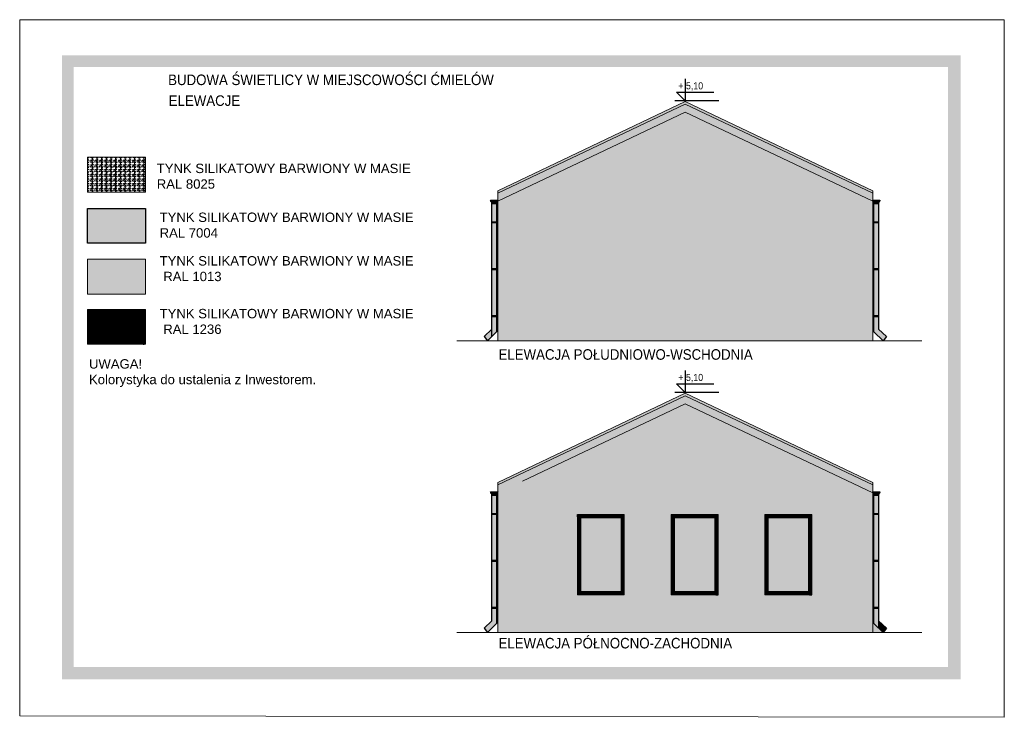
# Model space of a CAD drawing. Header units: metres. Extents: x 6502846 to 6512378, y 5892705 to 5896166.
# Tile 72 of 73: x 6510278 to 6512378, y 5892709 to 5894198. Entities that reach past the tile are written whole.
import ezdxf

# ---------------------------------------------------------------- set-up
doc = ezdxf.new("R2010")
doc.units = ezdxf.units.M
doc.header["$MEASUREMENT"] = 0
doc.layers.get('0').update_dxf_attribs({"color": 2})
doc.layers.add('_tabelki_ramki_cienkie', color=251, linetype='Continuous', lineweight=5)
doc.layers.add('A_wypełnienie', color=253, linetype='Continuous', lineweight=0)
for name, color, linetype in [('A_widok', 134, 'Continuous'), ('I_wypełnienie', 254, 'Continuous'), ('INFO_rzędne', 21, 'Continuous'), ('INFO_wymiary', 16, 'Continuous'), ('TEXT', 7, 'Continuous')]:
    doc.layers.add(name, color=color, linetype=linetype)
doc.styles.add('ARCHENIKA_100_wymiary', font='arial.ttf', dxfattribs={"width": 0.9, "height": 15})
doc.styles.add('Arial', font='arial.ttf', dxfattribs={"width": 0.9})
doc.styles.add('DEMIURG', font='arial.ttf')
doc.styles.add('DEMIURG_100_wymiary', font='arial.ttf', dxfattribs={"width": 0.9, "height": 15})
doc.dimstyles.new('plus_wierzch', dxfattribs={"dimscale": 2, "dimtxt": 10, "dimasz": 0.5, "dimexe": 15, "dimexo": 0, "dimgap": 0, "dimtad": 0, "dimjust": 2, "dimtih": 1, "dimtoh": 1, "dimlfac": 0.01, "dimzin": 4, "dimtxsty": 'Arial', "dimblk": 'plus_kota_wierzch', "dimcen": 0, "dimse1": 1, "dimsd1": 1, "dimclrd": 256, "dimclre": 256, "dimclrt": 256, "dimazin": 0, "dimtfac": 1, "dimtofl": 0, "dimtmove": 2, "dimatfit": 2, "dimldrblk": 'NONE', "dimfxl": 1, "dimlwd": -1, "dimlwe": -1, "dimarcsym": 0})
pattern_1 = [(225, (-2864.5641, -1738.28103), (0.0883883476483, -0.0883883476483), [])]
pattern_2 = [(274.9697, (1737.37196, 4.87664), (-9.99991307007, 120.000010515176), [9.23472, -221.63321]), (180, (1738.172, -4.323), (-10, -10), [0.8, -9.2]), (0, (1728.172, -5.123), (10, 10), [2.8, -7.2]), (90, (1730.972, -5.123), (-10, 10), [1, -9]), (270, (1737.372, -4.123), (10, -10), [1, -9]), (0, (1737.372, -5.123), (10, 10), [0.8, -9.2]), (0, (1728.172, -4.323), (10, 10), [2, -8]), (85.0303, (1730.17196, -4.32336), (9.99991307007, 120.000010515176), [9.23472, -221.63321]), (52.6961, (1730.17196, -3.82336), (-129.99985889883, -170.000107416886), [2.64008, -261.3675]), (18.4349, (1731.772, -1.7234), (20.0000043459, 9.9999840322), [2.52982, -29.09295]), (341.5651, (1734.172, -0.9234), (-20.0000043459, 9.9999840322), [2.52982, -29.09295]), (307.3039, (1736.57196, -1.72336), (129.99985889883, -170.000107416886), [2.64008, -261.3675]), (20.2249, (1732.27196, -2.42336), (-109.999972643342, -40.000083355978), [2.02485, -200.45972]), (339.7751, (1734.17196, -1.72336), (109.999972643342, -40.000083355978), [2.02485, -200.45972]), (307.4054, (1736.07196, -2.42336), (100.00009952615, -129.9999246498), [2.14009, -211.86925]), (52.5946, (1730.97196, -4.12336), (-100.00009952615, -129.9999246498), [2.14009, -211.86925])]

# ---------------------------------------------------------------- blocks, each defined once
blk = doc.blocks.new('plus_kota_wierzch')
at = {"color": 0, "ltscale": 100}
blk.add_lwpolyline([(62.5, 0), (0, 0), (25, 25), (25, -81)], dxfattribs=at)
blk = doc.blocks.new('*D942')
at = {"layer": 'Defpoints', "color": 0, "linetype": 'ByBlock'}
for p in [(6511697.5, 5894024.2), (6511768.9, 5894024.2), (6511613.5, 5893674.2)]:
    blk.add_point(p, dxfattribs=at)
at = {"layer": 'INFO_rzędne'}
for p, q in [((6511768.9, 5894024.2), (6511675, 5894024.2)), ((6511697.5, 5894024.2), (6511697.5, 5894022.7))]:
    blk.add_line(p, q, dxfattribs=at)
at = {"layer": 'INFO_rzędne', "linetype": 'ByBlock', "xscale": 0.75, "yscale": 0.75, "zscale": 0.75, "rotation": 90}
blk.add_blockref('plus_kota_wierzch', (6511697.5, 5894024.2), dxfattribs=at)
at = {"layer": 'INFO_rzędne', "linetype": 'ByBlock', "insert": (6511709.2, 5894055.2), "char_height": 15, "attachment_point": 5, "style": 'DEMIURG_100_wymiary'}
blk.add_mtext('+ 5,10', dxfattribs=at)
blk = doc.blocks.new('_None')
blk = doc.blocks.new('*D945')
at = {"layer": 'Defpoints', "color": 0, "linetype": 'ByBlock'}
for p in [(6511697.5, 5893402.1), (6511768.9, 5893402.1), (6511613.5, 5893052)]:
    blk.add_point(p, dxfattribs=at)
at = {"layer": 'INFO_rzędne'}
for p, q in [((6511768.9, 5893402.1), (6511675, 5893402.1)), ((6511697.5, 5893402.1), (6511697.5, 5893400.6))]:
    blk.add_line(p, q, dxfattribs=at)
at = {"layer": 'INFO_rzędne', "linetype": 'ByBlock', "xscale": 0.75, "yscale": 0.75, "zscale": 0.75, "rotation": 90}
blk.add_blockref('plus_kota_wierzch', (6511697.5, 5893402.1), dxfattribs=at)
at = {"layer": 'INFO_rzędne', "linetype": 'ByBlock', "insert": (6511709.2, 5893433.1), "char_height": 15, "attachment_point": 5, "style": 'DEMIURG_100_wymiary'}
blk.add_mtext('+ 5,10', dxfattribs=at)

msp = doc.modelspace()

# ---------------------------------------------------------------- hatches: boundary and pattern name
at = {"layer": 'A_wypełnienie', "linetype": 'ByBlock', "lineweight": 9, "true_color": 0x846548, "transparency": 33554687}
h = msp.add_hatch(dxfattribs=at)
h.set_pattern_fill('SPANTILE', color=37, scale=10)
h.set_pattern_definition(pattern_2)
h.paths.add_polyline_path([(6511697.505, 5894000.558), (6512097.505, 5893810.558), (6512097.505, 5893832.7), (6511697.505, 5894022.7), (6511297.505, 5893832.7), (6511297.505, 5893810.558)])
h = msp.add_hatch(dxfattribs=at)
h.set_pattern_fill('SPANTILE', color=37, scale=10)
h.set_pattern_definition([(274.9697, (-140.40368, -22.7522), (-9.99991307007, 120.000010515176), [9.23472, -221.63321]), (180, (-139.604, -31.952), (-10, -10), [0.8, -9.2]), (0, (-149.604, -32.752), (10, 10), [2.8, -7.2]), (90, (-146.804, -32.752), (-10, 10), [1, -9]), (270, (-140.404, -31.752), (10, -10), [1, -9]), (0, (-140.404, -32.752), (10, 10), [0.8, -9.2]), (0, (-149.604, -31.952), (10, 10), [2, -8]), (85.0303, (-147.60368, -31.9522), (9.99991307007, 120.000010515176), [9.23472, -221.63321]), (52.6961, (-147.60368, -31.4522), (-129.99985889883, -170.000107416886), [2.64008, -261.3675]), (18.4349, (-146.0037, -29.3522), (20.0000043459, 9.9999840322), [2.52982, -29.09295]), (341.5651, (-143.6037, -28.5522), (-20.0000043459, 9.9999840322), [2.52982, -29.09295]), (307.3039, (-141.20368, -29.3522), (129.99985889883, -170.000107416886), [2.64008, -261.3675]), (20.2249, (-145.5037, -30.0522), (-109.999972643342, -40.000083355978), [2.02485, -200.45972]), (339.7751, (-143.6037, -29.3522), (109.999972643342, -40.000083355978), [2.02485, -200.45972]), (307.4054, (-141.70368, -30.0522), (100.00009952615, -129.9999246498), [2.14009, -211.86925]), (52.5946, (-146.80368, -31.7522), (-100.00009952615, -129.9999246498), [2.14009, -211.86925])])
h.paths.add_polyline_path([(6510422.903, 5893829.94), (6510546.615, 5893829.94), (6510546.615, 5893904.12), (6510422.903, 5893904.12)])
at = {"layer": 'A_wypełnienie', "true_color": 0xd6d6d6}
h = msp.add_hatch(color=254, dxfattribs=at)
h.dxf.hatch_style = 1
edge = h.paths.add_edge_path()
edge.add_arc((6511290.005, 5893812.7), 7.5, 311.810315, 360, ccw=False)
edge.add_line((6511295.005, 5893807.109), (6511295.005, 5893805.2))
edge.add_line((6511295.005, 5893805.2), (6511285.005, 5893805.2))
edge.add_line((6511285.005, 5893805.2), (6511285.005, 5893807.109))
edge.add_arc((6511290.005, 5893812.7), 7.5, 180, 228.189685, ccw=False)
edge.add_line((6511282.505, 5893812.7), (6511297.505, 5893812.7))
h = msp.add_hatch(color=254, dxfattribs=at)
h.dxf.hatch_style = 1
h.paths.add_polyline_path([(6511285.005, 5893521.881), (6511285.005, 5893537.628), (6511285.005, 5893805.2), (6511295.005, 5893805.2), (6511295.005, 5893531.46)])
h = msp.add_hatch(color=254, dxfattribs=at)
h.dxf.hatch_style = 1
edge = h.paths.add_edge_path()
edge.add_arc((6512105.005, 5893812.7), 7.5, 311.810315, 360, ccw=False)
edge.add_line((6512110.005, 5893807.109), (6512110.005, 5893805.2))
edge.add_line((6512110.005, 5893805.2), (6512100.005, 5893805.2))
edge.add_line((6512100.005, 5893805.2), (6512100.005, 5893807.109))
edge.add_arc((6512105.005, 5893812.7), 7.5, 180, 228.189685, ccw=False)
edge.add_line((6512097.505, 5893812.7), (6512112.505, 5893812.7))
h = msp.add_hatch(color=254, dxfattribs=at)
h.dxf.hatch_style = 1
h.paths.add_polyline_path([(6512100.005, 5893531.46), (6512100.005, 5893805.2), (6512110.005, 5893805.2), (6512110.005, 5893537.628), (6512110.005, 5893521.881)])
h = msp.add_hatch(color=254, dxfattribs=at)
h.dxf.hatch_style = 1
h.paths.add_polyline_path([(6510546.494, 5893720.927), (6510546.494, 5893795.107), (6510422.782, 5893795.107), (6510422.782, 5893720.927)])
at = {"layer": 'A_wypełnienie', "linetype": 'ByBlock', "lineweight": 30, "transparency": 33554687}
h = msp.add_hatch(dxfattribs=at)
h.set_pattern_fill('ANSI31', color=33, angle=180)
h.set_pattern_definition([(225, (-4838.92015, -1853.74324), (0.0883883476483, -0.0883883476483), [])])
h.paths.add_polyline_path([(6510546.494, 5893505.186), (6510546.494, 5893579.365), (6510422.782, 5893579.365), (6510422.782, 5893505.186)])
at = {"layer": 'A_wypełnienie', "true_color": 0xd6d6d6}
h = msp.add_hatch(color=254, dxfattribs=at)
h.dxf.hatch_style = 1
h.paths.add_polyline_path([(6511295.005, 5893531.46), (6511295.005, 5893564.7), (6511285.005, 5893564.7), (6511285.005, 5893537.628), (6511268.347, 5893521.672), (6511275.419, 5893512.7)])
h = msp.add_hatch(color=254, dxfattribs=at)
h.dxf.hatch_style = 1
h.paths.add_polyline_path([(6512100.005, 5893564.7), (6512100.005, 5893531.46), (6512119.591, 5893512.7), (6512126.663, 5893521.672), (6512110.005, 5893537.628), (6512110.005, 5893564.7)])
at = {"layer": 'A_wypełnienie', "linetype": 'ByBlock', "lineweight": 9, "true_color": 0x846548, "transparency": 33554687}
h = msp.add_hatch(dxfattribs=at)
h.set_pattern_fill('SPANTILE', color=37, scale=10)
h.set_pattern_definition(pattern_2)
h.paths.add_polyline_path([(6511697.505, 5893378.432), (6512097.505, 5893188.432), (6512097.505, 5893210.574), (6511697.505, 5893400.574), (6511297.505, 5893210.574), (6511297.505, 5893188.339)])
at = {"layer": 'A_wypełnienie', "true_color": 0xd6d6d6}
h = msp.add_hatch(color=254, dxfattribs=at)
h.dxf.hatch_style = 1
edge = h.paths.add_edge_path()
edge.add_arc((6511290.005, 5893190.574), 7.5, 311.810315, 360, ccw=False)
edge.add_line((6511295.005, 5893184.984), (6511295.005, 5893183.074))
edge.add_line((6511295.005, 5893183.074), (6511285.005, 5893183.074))
edge.add_line((6511285.005, 5893183.074), (6511285.005, 5893184.984))
edge.add_arc((6511290.005, 5893190.574), 7.5, 180, 228.189685, ccw=False)
edge.add_line((6511282.505, 5893190.574), (6511297.505, 5893190.574))
h = msp.add_hatch(color=254, dxfattribs=at)
h.dxf.hatch_style = 1
edge = h.paths.add_edge_path()
edge.add_arc((6512105.005, 5893190.574), 7.5, 311.810315, 360, ccw=False)
edge.add_line((6512110.005, 5893184.984), (6512110.005, 5893183.074))
edge.add_line((6512110.005, 5893183.074), (6512100.005, 5893183.074))
edge.add_line((6512100.005, 5893183.074), (6512100.005, 5893184.984))
edge.add_arc((6512105.005, 5893190.574), 7.5, 180, 228.189685, ccw=False)
edge.add_line((6512097.505, 5893190.574), (6512112.505, 5893190.574))
h = msp.add_hatch(color=254, dxfattribs=at)
h.dxf.hatch_style = 1
h.paths.add_polyline_path([(6511285.005, 5892899.756), (6511285.005, 5892915.502), (6511285.005, 5893183.074), (6511295.005, 5893183.074), (6511295.005, 5892909.334)])
h = msp.add_hatch(color=254, dxfattribs=at)
h.dxf.hatch_style = 1
h.paths.add_polyline_path([(6512100.005, 5892909.334), (6512100.005, 5893183.074), (6512110.005, 5893183.074), (6512110.005, 5892915.502), (6512110.005, 5892899.756)])
at = {"layer": 'A_wypełnienie', "linetype": 'ByBlock', "lineweight": 30, "transparency": 33554687}
h = msp.add_hatch(dxfattribs=at)
h.set_pattern_fill('ANSI31', color=33, angle=180)
h.set_pattern_definition(pattern_1)
h.paths.add_polyline_path([(6511560.505, 5893135.07), (6511560.505, 5892977.574), (6511474.505, 5892977.574), (6511474.505, 5893135.07)])
h.paths.add_polyline_path([(6511467.505, 5892970.574), (6511467.505, 5893142.07), (6511567.505, 5893142.07), (6511567.505, 5892970.574)])
h.paths.add_polyline_path([(6511560.505, 5893135.07), (6511560.505, 5892977.574), (6511474.505, 5892977.574), (6511474.505, 5893135.07)])
h.paths.add_polyline_path([(6511469.505, 5893140.07), (6511469.505, 5892972.574), (6511565.505, 5892972.574), (6511565.505, 5893140.07)])
h.paths.add_polyline_path([(6511560.505, 5893135.07), (6511560.505, 5892977.574), (6511474.505, 5892977.574), (6511474.505, 5893135.07)])
h.paths.add_polyline_path([(6511565.505, 5892972.574), (6511469.505, 5892972.574), (6511469.505, 5893140.07), (6511565.505, 5893140.07)])
h.paths.add_polyline_path([(6511474.505, 5893135.07), (6511474.505, 5892977.574), (6511560.505, 5892977.574), (6511560.505, 5893135.07)], flags=0)
at = {"layer": 'A_wypełnienie', "ltscale": 0.05, "true_color": 0x7fffff}
h = msp.add_hatch(color=131, dxfattribs=at)
h.set_gradient(color1=(127, 255, 255), color2=(214, 214, 214), tint=1, name='HEMISPHERICAL')
h.paths.add_polyline_path([(6511474.505, 5893135.07), (6511474.505, 5892977.574), (6511560.505, 5892977.574), (6511560.505, 5893135.07)])
at = {"layer": 'A_wypełnienie', "linetype": 'ByBlock', "lineweight": 30, "transparency": 33554687}
h = msp.add_hatch(dxfattribs=at)
h.set_pattern_fill('ANSI31', color=33, angle=180)
h.set_pattern_definition(pattern_1)
h.paths.add_polyline_path([(6511760.505, 5893135.07), (6511760.505, 5892977.574), (6511674.505, 5892977.574), (6511674.505, 5893135.07)])
h.paths.add_polyline_path([(6511667.505, 5892970.574), (6511667.505, 5893142.07), (6511767.505, 5893142.07), (6511767.505, 5892970.574)])
h.paths.add_polyline_path([(6511760.505, 5893135.07), (6511760.505, 5892977.574), (6511674.505, 5892977.574), (6511674.505, 5893135.07)])
h.paths.add_polyline_path([(6511669.505, 5893140.07), (6511669.505, 5892972.574), (6511765.505, 5892972.574), (6511765.505, 5893140.07)])
h.paths.add_polyline_path([(6511760.505, 5893135.07), (6511760.505, 5892977.574), (6511674.505, 5892977.574), (6511674.505, 5893135.07)])
h.paths.add_polyline_path([(6511765.505, 5892972.574), (6511669.505, 5892972.574), (6511669.505, 5893140.07), (6511765.505, 5893140.07)])
h.paths.add_polyline_path([(6511674.505, 5893135.07), (6511674.505, 5892977.574), (6511760.505, 5892977.574), (6511760.505, 5893135.07)], flags=0)
at = {"layer": 'A_wypełnienie', "ltscale": 0.05, "true_color": 0x7fffff}
h = msp.add_hatch(color=131, dxfattribs=at)
h.set_gradient(color1=(127, 255, 255), color2=(214, 214, 214), tint=1, name='HEMISPHERICAL')
h.paths.add_polyline_path([(6511674.505, 5893135.07), (6511674.505, 5892977.574), (6511760.505, 5892977.574), (6511760.505, 5893135.07)])
at = {"layer": 'A_wypełnienie', "linetype": 'ByBlock', "lineweight": 30, "transparency": 33554687}
h = msp.add_hatch(dxfattribs=at)
h.set_pattern_fill('ANSI31', color=33, angle=180)
h.set_pattern_definition(pattern_1)
h.paths.add_polyline_path([(6511960.505, 5893135.07), (6511960.505, 5892977.574), (6511874.505, 5892977.574), (6511874.505, 5893135.07)])
h.paths.add_polyline_path([(6511867.505, 5892970.574), (6511867.505, 5893142.07), (6511967.505, 5893142.07), (6511967.505, 5892970.574)])
h.paths.add_polyline_path([(6511960.505, 5893135.07), (6511960.505, 5892977.574), (6511874.505, 5892977.574), (6511874.505, 5893135.07)])
h.paths.add_polyline_path([(6511869.505, 5893140.07), (6511869.505, 5892972.574), (6511965.505, 5892972.574), (6511965.505, 5893140.07)])
h.paths.add_polyline_path([(6511960.505, 5893135.07), (6511960.505, 5892977.574), (6511874.505, 5892977.574), (6511874.505, 5893135.07)])
h.paths.add_polyline_path([(6511965.505, 5892972.574), (6511869.505, 5892972.574), (6511869.505, 5893140.07), (6511965.505, 5893140.07)])
h.paths.add_polyline_path([(6511874.505, 5893135.07), (6511874.505, 5892977.574), (6511960.505, 5892977.574), (6511960.505, 5893135.07)], flags=0)
at = {"layer": 'A_wypełnienie', "ltscale": 0.05, "true_color": 0x7fffff}
h = msp.add_hatch(color=131, dxfattribs=at)
h.set_gradient(color1=(127, 255, 255), color2=(214, 214, 214), tint=1, name='HEMISPHERICAL')
h.paths.add_polyline_path([(6511874.505, 5893135.07), (6511874.505, 5892977.574), (6511960.505, 5892977.574), (6511960.505, 5893135.07)])
at = {"layer": 'A_wypełnienie', "true_color": 0xd6d6d6}
h = msp.add_hatch(color=254, dxfattribs=at)
h.dxf.hatch_style = 1
h.paths.add_polyline_path([(6511295.005, 5892909.334), (6511295.005, 5892942.574), (6511285.005, 5892942.574), (6511285.005, 5892915.502), (6511268.347, 5892899.546), (6511275.419, 5892890.574)])
h = msp.add_hatch(color=254, dxfattribs=at)
h.dxf.hatch_style = 1
h.paths.add_polyline_path([(6512119.591, 5892890.574), (6512126.663, 5892899.546), (6512110.005, 5892915.502), (6512110.005, 5892899.756)])
at = {"layer": 'I_wypełnienie', "linetype": 'ByBlock', "true_color": 0x4a4a4a}
h = msp.add_hatch(color=251, dxfattribs=at)
h.dxf.hatch_style = 1
h.paths.add_polyline_path([(6510367.904, 5894121.651), (6510367.904, 5892790.187), (6512285.226, 5892790.187), (6512285.226, 5894121.651)])
h.paths.add_polyline_path([(6512257.681, 5894096.651), (6512257.681, 5892817.07), (6510392.904, 5892817.07), (6510392.904, 5894096.651)], flags=16)
at = {"layer": 'INFO_wymiary', "linetype": 'ByBlock', "lineweight": 9, "true_color": 0xe1d1c1, "transparency": 33554687}
h = msp.add_hatch(color=254, dxfattribs=at)
h.dxf.hatch_style = 1
h.paths.add_polyline_path([(6511697.505, 5894000.558), (6511344.119, 5893832.7), (6512050.891, 5893832.7)])
h = msp.add_hatch(color=254, dxfattribs=at)
h.dxf.hatch_style = 1
h.paths.add_polyline_path([(6511297.505, 5893810.558), (6511297.505, 5893512.7), (6512097.505, 5893512.7), (6512097.505, 5893810.558), (6512050.891, 5893832.7), (6511344.119, 5893832.7)])
h = msp.add_hatch(color=254, dxfattribs=at)
h.dxf.hatch_style = 1
h.paths.add_polyline_path([(6510546.494, 5893612.386), (6510546.494, 5893686.566), (6510422.782, 5893686.566), (6510422.782, 5893612.386)])
h = msp.add_hatch(color=254, dxfattribs=at)
h.dxf.hatch_style = 1
h.paths.add_polyline_path([(6512050.891, 5893210.574), (6511697.505, 5893378.432), (6511344.119, 5893210.574)])
h = msp.add_hatch(color=254, dxfattribs=at)
h.dxf.hatch_style = 1
h.paths.add_polyline_path([(6512097.505, 5893190.574, 0.21342177), (6512100.005, 5893184.984), (6512100.005, 5892909.334), (6512110.005, 5892899.756), (6512119.591, 5892890.574), (6512097.505, 5892890.574), (6511297.505, 5892890.574), (6511297.505, 5893188.432), (6511344.119, 5893210.574), (6512050.891, 5893210.574), (6512097.505, 5893188.432)])
h.paths.add_polyline_path([(6511567.505, 5892970.574), (6511467.505, 5892970.574), (6511467.505, 5893142.07), (6511567.505, 5893142.07)], flags=16)
h.paths.add_polyline_path([(6511767.505, 5892970.574), (6511667.505, 5892970.574), (6511667.505, 5893142.07), (6511767.505, 5893142.07)], flags=16)
h.paths.add_polyline_path([(6511967.505, 5892970.574), (6511867.505, 5892970.574), (6511867.505, 5893142.07), (6511967.505, 5893142.07)], flags=16)
h.paths.add_polyline_path([(6511565.505, 5892972.574), (6511469.505, 5892972.574), (6511469.505, 5893140.07), (6511565.505, 5893140.07)], flags=0)
h.paths.add_polyline_path([(6511560.505, 5892977.574), (6511474.505, 5892977.574), (6511474.505, 5893135.07), (6511560.505, 5893135.07)], flags=0)
h.paths.add_polyline_path([(6511765.505, 5892972.574), (6511669.505, 5892972.574), (6511669.505, 5893140.07), (6511765.505, 5893140.07)], flags=0)
h.paths.add_polyline_path([(6511760.505, 5892977.574), (6511674.505, 5892977.574), (6511674.505, 5893135.07), (6511760.505, 5893135.07)], flags=0)
h.paths.add_polyline_path([(6511965.505, 5892972.574), (6511869.505, 5892972.574), (6511869.505, 5893140.07), (6511965.505, 5893140.07)], flags=0)
h.paths.add_polyline_path([(6511960.505, 5892977.574), (6511874.505, 5892977.574), (6511874.505, 5893135.07), (6511960.505, 5893135.07)], flags=0)

# ---------------------------------------------------------------- linework, layer by layer
at = {"layer": '_tabelki_ramki_cienkie', "linetype": 'Continuous', "transparency": 33554687}
msp.add_lwpolyline([(6510278.012, 5892712.559), (6510278.012, 5894197.559), (6512378.012, 5894197.559), (6512378.012, 5892709.477)], close=True, dxfattribs=at)
at = {"layer": 'A_widok'}
for p, q in [((6511284.005, 5893766.7), (6511296.005, 5893766.7)), ((6511284.005, 5893764.7), (6511296.005, 5893764.7)), ((6512099.005, 5893766.7), (6512111.005, 5893766.7)), ((6512099.005, 5893764.7), (6512111.005, 5893764.7)), ((6511284.005, 5893666.7), (6511296.005, 5893666.7)), ((6511284.005, 5893664.7), (6511296.005, 5893664.7)), ((6512099.005, 5893666.7), (6512111.005, 5893666.7)), ((6512099.005, 5893664.7), (6512111.005, 5893664.7)), ((6511284.005, 5893566.7), (6511296.005, 5893566.7)), ((6512099.005, 5893566.7), (6512111.005, 5893566.7)), ((6511284.005, 5893564.7), (6511296.005, 5893564.7)), ((6512099.005, 5893564.7), (6512111.005, 5893564.7)), ((6511284.005, 5893144.574), (6511296.005, 5893144.574)), ((6511284.005, 5893142.574), (6511296.005, 5893142.574)), ((6512099.005, 5893144.574), (6512111.005, 5893144.574)), ((6512099.005, 5893142.574), (6512111.005, 5893142.574)), ((6511284.005, 5893044.574), (6511296.005, 5893044.574)), ((6511284.005, 5893042.574), (6511296.005, 5893042.574)), ((6512099.005, 5893044.574), (6512111.005, 5893044.574)), ((6512099.005, 5893042.574), (6512111.005, 5893042.574)), ((6511284.005, 5892944.574), (6511296.005, 5892944.574)), ((6511284.005, 5892942.574), (6511296.005, 5892942.574)), ((6512099.005, 5892944.574), (6512111.005, 5892944.574)), ((6512099.005, 5892942.574), (6512111.005, 5892942.574))]:
    msp.add_line(p, q, dxfattribs=at)
for points in [[(6511297.505, 5893812.7, -0.21342177), (6511295.005, 5893807.109), (6511295.005, 5893805.2), (6511285.005, 5893805.2), (6511285.005, 5893807.109, -0.21342177), (6511282.505, 5893812.7)], [(6512112.505, 5893812.7, -0.21342177), (6512110.005, 5893807.109), (6512110.005, 5893805.2), (6512100.005, 5893805.2), (6512100.005, 5893807.109, -0.21342177), (6512097.505, 5893812.7)], [(6511297.505, 5893190.574, -0.21342177), (6511295.005, 5893184.984), (6511295.005, 5893183.074), (6511285.005, 5893183.074), (6511285.005, 5893184.984, -0.21342177), (6511282.505, 5893190.574)], [(6512112.505, 5893190.574, -0.21342177), (6512110.005, 5893184.984), (6512110.005, 5893183.074), (6512100.005, 5893183.074), (6512100.005, 5893184.984, -0.21342177), (6512097.505, 5893190.574)]]:
    msp.add_lwpolyline(points, format="xyb", close=True, dxfattribs=at)
for points in [[(6511285.005, 5893521.881), (6511285.005, 5893805.2), (6511295.005, 5893805.2), (6511295.005, 5893531.46)], [(6512100.005, 5893531.46), (6512100.005, 5893805.2), (6512110.005, 5893805.2), (6512110.005, 5893537.628)], [(6511285.005, 5892915.502), (6511285.005, 5893183.074), (6511295.005, 5893183.074), (6511295.005, 5892909.334)], [(6512100.005, 5892909.334), (6512100.005, 5893183.074), (6512110.005, 5893183.074), (6512110.005, 5892899.756)]]:
    msp.add_lwpolyline(points, dxfattribs=at)
at = {"layer": 'INFO_wymiary'}
for p, q in [((6511268.347, 5893521.672), (6511285.005, 5893537.628)), ((6511275.419, 5893512.7), (6511295.005, 5893531.46)), ((6512119.591, 5893512.7), (6512100.005, 5893531.46)), ((6512126.663, 5893521.672), (6512110.005, 5893537.628)), ((6511268.347, 5893521.672), (6511275.419, 5893512.7)), ((6512126.663, 5893521.672), (6512119.591, 5893512.7)), ((6511268.347, 5892899.546), (6511285.005, 5892915.502)), ((6512126.663, 5892899.546), (6512110.005, 5892915.502)), ((6511268.347, 5892899.546), (6511275.419, 5892890.574)), ((6511275.419, 5892890.574), (6511295.005, 5892909.334)), ((6512119.591, 5892890.574), (6512100.005, 5892909.334)), ((6512126.663, 5892899.546), (6512119.591, 5892890.574))]:
    msp.add_line(p, q, dxfattribs=at)
at = {"layer": 'INFO_wymiary', "color": 4, "linetype": 'ByBlock', "lineweight": 9}
for points in [[(6512097.505, 5893832.7), (6511697.505, 5894022.7), (6511697.505, 5894022.7), (6511297.505, 5893832.7)], [(6511297.505, 5893832.7), (6511697.505, 5894022.7), (6512097.505, 5893832.7)], [(6511297.505, 5893827.164), (6511697.505, 5894017.164), (6512097.505, 5893827.164)], [(6511297.505, 5893810.558), (6511697.505, 5894000.558), (6512097.505, 5893810.558)], [(6511297.505, 5893512.7), (6512097.505, 5893512.7), (6512097.505, 5893832.7)], [(6511297.505, 5893832.7), (6511297.505, 5893512.7)], [(6511210.092, 5893512.7), (6512202.327, 5893512.7)], [(6511297.505, 5893210.574), (6511697.505, 5893400.574), (6511697.505, 5893400.574), (6512097.505, 5893210.574)], [(6511297.505, 5893205.039), (6511697.505, 5893395.039), (6512097.505, 5893205.039)], [(6511350.207, 5893213.466), (6511697.505, 5893378.432), (6512097.505, 5893188.432)], [(6512097.505, 5892890.574), (6511297.505, 5892890.574), (6511297.505, 5893210.574)], [(6512097.505, 5893210.574), (6512097.505, 5892890.574)], [(6511210.092, 5892890.574), (6512202.327, 5892890.574)]]:
    msp.add_lwpolyline(points, dxfattribs=at)
at = {"layer": 'INFO_wymiary', "color": 251, "lineweight": 9, "true_color": 0x4a4a4a}
for points in [[(6510422.903, 5893904.12), (6510546.615, 5893904.12), (6510546.615, 5893829.94), (6510422.903, 5893829.94)], [(6510422.782, 5893686.566), (6510546.494, 5893686.566), (6510546.494, 5893612.386), (6510422.782, 5893612.386)], [(6510422.782, 5893579.365), (6510546.494, 5893579.365), (6510546.494, 5893505.186), (6510422.782, 5893505.186)]]:
    msp.add_lwpolyline(points, close=True, dxfattribs=at)
at = {"layer": 'INFO_wymiary', "color": 251, "linetype": 'Continuous'}
msp.add_lwpolyline([(6510422.782, 5893795.107), (6510546.494, 5893795.107), (6510546.494, 5893720.927), (6510422.782, 5893720.927)], close=True, dxfattribs=at)
at = {"layer": 'INFO_wymiary', "color": 4, "linetype": 'ByBlock', "lineweight": 9}
for points in [[(6511567.505, 5893142.07), (6511467.505, 5893142.07), (6511467.505, 5892970.574), (6511567.505, 5892970.574)], [(6511565.505, 5893140.07), (6511469.505, 5893140.07), (6511469.505, 5892972.574), (6511565.505, 5892972.574)], [(6511560.505, 5893135.07), (6511474.505, 5893135.07), (6511474.505, 5892977.574), (6511560.505, 5892977.574)], [(6511767.505, 5893142.07), (6511667.505, 5893142.07), (6511667.505, 5892970.574), (6511767.505, 5892970.574)], [(6511765.505, 5893140.07), (6511669.505, 5893140.07), (6511669.505, 5892972.574), (6511765.505, 5892972.574)], [(6511760.505, 5893135.07), (6511674.505, 5893135.07), (6511674.505, 5892977.574), (6511760.505, 5892977.574)], [(6511967.505, 5893142.07), (6511867.505, 5893142.07), (6511867.505, 5892970.574), (6511967.505, 5892970.574)], [(6511965.505, 5893140.07), (6511869.505, 5893140.07), (6511869.505, 5892972.574), (6511965.505, 5892972.574)], [(6511960.505, 5893135.07), (6511874.505, 5893135.07), (6511874.505, 5892977.574), (6511960.505, 5892977.574)]]:
    msp.add_lwpolyline(points, close=True, dxfattribs=at)

# ---------------------------------------------------------------- texts
at = {"layer": '_tabelki_ramki_cienkie', "linetype": 'Continuous', "char_height": 20, "width": 1083.59801, "attachment_point": 1, "style": 'DEMIURG'}
for s, insert in [('TYNK SILIKATOWY BARWIONY W MASIE\\PRAL 8025', (6510570.364, 5893890.359)), ('TYNK SILIKATOWY BARWIONY W MASIE \\PRAL 7004', (6510576.517, 5893786.14)), ('TYNK SILIKATOWY BARWIONY W MASIE \\P RAL 1013', (6510576.517, 5893693.191)), ('TYNK SILIKATOWY BARWIONY W MASIE \\P RAL 1236', (6510576.517, 5893580.668)), ('UWAGA!\\PKolorystyka do ustalenia z Inwestorem.', (6510425.821, 5893473.354))]:
    msp.add_mtext(s, dxfattribs=dict(at, insert=insert))
at = {"layer": 'TEXT', "char_height": 22.5, "attachment_point": 1, "style": 'ARCHENIKA_100_wymiary'}
for s, insert, width in [('BUDOWA ŚWIETLICY W MIEJSCOWOŚCI ĆMIELÓW', (6510594.671, 5894080.531), 1727.69024), ('\\PELEWACJE ', (6510595.822, 5894073.661), 555.86515), ('\\PELEWACJA POŁUDNIOWO-WSCHODNIA', (6511299.289, 5893532.175), 555.86515), ('\\PELEWACJA PÓŁNOCNO-ZACHODNIA', (6511299.289, 5892916.386), 555.86515)]:
    msp.add_mtext(s, dxfattribs=dict(at, insert=insert, width=width))

# ---------------------------------------------------------------- dimensions: what is measured, and where the dimension line sits
at = {"layer": 'INFO_rzędne'}
for base, p1, p2, picture, middle in [((6511697.505, 5894024.2), (6511613.505, 5893674.16), (6511768.877, 5894024.2), '*D942', (6511709.233, 5894055.202)), ((6511697.505, 5893402.074), (6511613.505, 5893052.035), (6511768.877, 5893402.074), '*D945', (6511709.233, 5893433.076))]:
    dim = msp.add_linear_dim(base=base, p1=p1, p2=p2, angle=90, text='+ 5,10', dimstyle='plus_wierzch', override={"dimscale": 1.5, "dimtxt": 15, "dimzin": 0, "dimtxsty": 'DEMIURG_100_wymiary'}, dxfattribs=at)
    dim.commit()
    dim.dimension.update_dxf_attribs({"geometry": picture, "text_midpoint": middle, "dimtype": 160})

doc.saveas('drawing.dxf')
